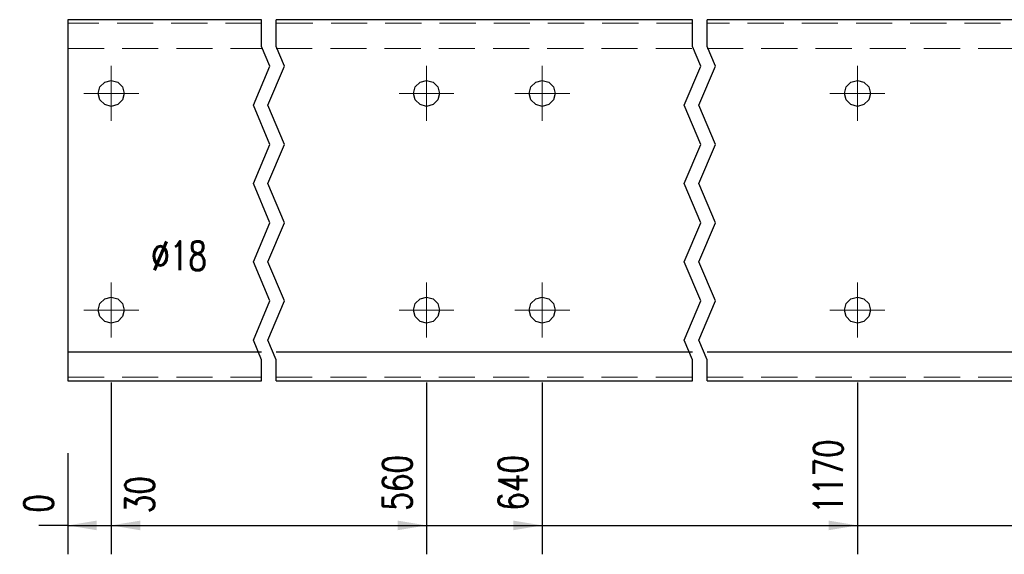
# Model space of a CAD drawing. Header units: millimetres. Extents: x -136 to 717, y 10101 to 10771.
# Tile 27 of 39: x 277 to 345, y 10430 to 10467. Entities that reach past the tile are written whole.
import ezdxf

# ---------------------------------------------------------------- set-up
doc = ezdxf.new("R2010")
doc.units = ezdxf.units.MM
doc.header["$LTSCALE"] = 10
doc.linetypes.add('HIDDEN', pattern=[0.375, 0.25, -0.125])
doc.linetypes.add('MITTE', pattern=[2, 1.25, -0.25, 0.25, -0.25])
doc.layers.get('Defpoints').update_dxf_attribs({"color": 1})
for name, color, linetype, lineweight in [('PS_Bolt', 4, 'Continuous', 13), ('PS_DIM', 4, 'Continuous', 13), ('PS_Hidden', 2, 'HIDDEN', 9), ('PS_Mid', 5, 'MITTE', 15), ('PS_Shape', 161, 'Continuous', 30), ('PS_SOLID', 7, 'Continuous', 30)]:
    doc.layers.add(name, color=color, linetype=linetype, lineweight=lineweight)
doc.styles.add('simplex', font='simplex.shx', dxfattribs={"width": 0.75})
doc.dimstyles.new('1_10_GŁ_DS1-LS10', dxfattribs={"dimtxt": 2, "dimasz": 2, "dimexe": 2, "dimexo": 5, "dimgap": 1, "dimtad": 1, "dimjust": 4, "dimdec": 0, "dimlfac": 10, "dimtxsty": 'simplex', "dimblk1": 'NONE', "dimsah": 1, "dimcen": 2, "dimclrd": 256, "dimclre": 256, "dimclrt": 3, "dimadec": 1, "dimazin": 0, "dimtfac": 1, "dimtdec": 0, "dimtmove": 2, "dimatfit": 3, "dimfxl": 1, "dimarcsym": 0})

# ---------------------------------------------------------------- blocks, each defined once
blk = doc.blocks.new('*D235')
at = {"layer": 'Defpoints', "color": 0, "transparency": 16777216}
for p in [(280.364, 10441.766), (280.364, 10441.766), (280.364, 10431.766)]:
    blk.add_point(p, dxfattribs=at)
at = {"layer": 'PS_DIM', "lineweight": -2, "transparency": 16777216}
for p, q in [((280.364, 10436.766), (280.364, 10429.766)), ((280.364, 10436.766), (280.364, 10429.766)), ((280.364, 10431.766), (278.364, 10431.766)), ((280.364, 10431.766), (280.364, 10431.766)), ((282.364, 10431.766), (284.364, 10431.766))]:
    blk.add_line(p, q, dxfattribs=at)
at = {"layer": 'PS_DIM', "transparency": 16777216}
blk.add_solid([(282.364, 10432.099), (282.364, 10431.433), (280.364, 10431.766)], dxfattribs=at)
at = {"layer": 'PS_DIM', "color": 3, "transparency": 16777216, "insert": (278.344, 10433.286), "char_height": 2, "attachment_point": 5, "rotation": 90, "style": 'simplex'}
blk.add_mtext('0', dxfattribs=at)
blk = doc.blocks.new('_None')
blk = doc.blocks.new('*D236')
at = {"layer": 'Defpoints', "color": 0, "transparency": 16777216}
for p in [(283.364, 10446.666), (280.364, 10441.766), (283.364, 10431.766)]:
    blk.add_point(p, dxfattribs=at)
at = {"layer": 'PS_DIM', "lineweight": -2, "transparency": 16777216}
for p, q in [((283.364, 10441.666), (283.364, 10429.766)), ((280.364, 10436.766), (280.364, 10429.766)), ((280.364, 10431.766), (278.364, 10431.766)), ((280.364, 10431.766), (283.364, 10431.766)), ((285.364, 10431.766), (287.364, 10431.766))]:
    blk.add_line(p, q, dxfattribs=at)
at = {"layer": 'PS_DIM', "transparency": 16777216}
blk.add_solid([(285.364, 10432.099), (285.364, 10431.433), (283.364, 10431.766)], dxfattribs=at)
at = {"layer": 'PS_DIM', "color": 3, "transparency": 16777216, "insert": (285.335, 10433.893), "char_height": 2, "attachment_point": 5, "rotation": 90, "style": 'simplex'}
blk.add_mtext('30', dxfattribs=at)
blk = doc.blocks.new('*D237')
at = {"layer": 'Defpoints', "color": 0, "transparency": 16777216}
for p in [(305.164, 10446.666), (280.364, 10441.766), (305.164, 10431.766)]:
    blk.add_point(p, dxfattribs=at)
at = {"layer": 'PS_DIM', "lineweight": -2, "transparency": 16777216}
for p, q in [((305.164, 10441.666), (305.164, 10429.766)), ((280.364, 10436.766), (280.364, 10429.766)), ((280.364, 10431.766), (303.164, 10431.766))]:
    blk.add_line(p, q, dxfattribs=at)
at = {"layer": 'PS_DIM', "transparency": 16777216}
blk.add_solid([(303.164, 10432.099), (303.164, 10431.433), (305.164, 10431.766)], dxfattribs=at)
at = {"layer": 'PS_DIM', "color": 3, "transparency": 16777216, "insert": (303.144, 10434.715), "char_height": 2, "attachment_point": 5, "rotation": 90, "style": 'simplex'}
blk.add_mtext('560', dxfattribs=at)
blk = doc.blocks.new('*D238')
at = {"layer": 'Defpoints', "color": 0, "transparency": 16777216}
for p in [(313.164, 10446.666), (280.364, 10441.766), (313.164, 10431.766)]:
    blk.add_point(p, dxfattribs=at)
at = {"layer": 'PS_DIM', "lineweight": -2, "transparency": 16777216}
for p, q in [((313.164, 10441.666), (313.164, 10429.766)), ((280.364, 10436.766), (280.364, 10429.766)), ((280.364, 10431.766), (311.164, 10431.766))]:
    blk.add_line(p, q, dxfattribs=at)
at = {"layer": 'PS_DIM', "transparency": 16777216}
blk.add_solid([(311.164, 10432.099), (311.164, 10431.433), (313.164, 10431.766)], dxfattribs=at)
at = {"layer": 'PS_DIM', "color": 3, "transparency": 16777216, "insert": (311.144, 10434.715), "char_height": 2, "attachment_point": 5, "rotation": 90, "style": 'simplex'}
blk.add_mtext('640', dxfattribs=at)
blk = doc.blocks.new('*D239')
at = {"layer": 'Defpoints', "color": 0, "transparency": 16777216}
for p in [(334.964, 10446.666), (280.364, 10441.766), (334.964, 10431.766)]:
    blk.add_point(p, dxfattribs=at)
at = {"layer": 'PS_DIM', "lineweight": -2, "transparency": 16777216}
for p, q in [((334.964, 10441.666), (334.964, 10429.766)), ((280.364, 10436.766), (280.364, 10429.766)), ((280.364, 10431.766), (332.964, 10431.766))]:
    blk.add_line(p, q, dxfattribs=at)
at = {"layer": 'PS_DIM', "transparency": 16777216}
blk.add_solid([(332.964, 10432.099), (332.964, 10431.433), (334.964, 10431.766)], dxfattribs=at)
at = {"layer": 'PS_DIM', "color": 3, "transparency": 16777216, "insert": (332.944, 10435.143), "char_height": 2, "attachment_point": 5, "rotation": 90, "style": 'simplex'}
blk.add_mtext('1170', dxfattribs=at)
blk = doc.blocks.new('*D240')
at = {"layer": 'Defpoints', "color": 0, "transparency": 16777216}
for p in [(371.964, 10446.666), (280.364, 10441.766), (371.964, 10431.766)]:
    blk.add_point(p, dxfattribs=at)
at = {"layer": 'PS_DIM', "lineweight": -2, "transparency": 16777216}
for p, q in [((371.964, 10441.666), (371.964, 10429.766)), ((280.364, 10436.766), (280.364, 10429.766)), ((280.364, 10431.766), (369.964, 10431.766))]:
    blk.add_line(p, q, dxfattribs=at)
at = {"layer": 'PS_DIM', "transparency": 16777216}
blk.add_solid([(369.964, 10432.099), (369.964, 10431.433), (371.964, 10431.766)], dxfattribs=at)
at = {"layer": 'PS_DIM', "color": 3, "transparency": 16777216, "insert": (369.944, 10435.286), "char_height": 2, "attachment_point": 5, "rotation": 90, "style": 'simplex'}
blk.add_mtext('1540', dxfattribs=at)
blk = doc.blocks.new('*D241')
at = {"layer": 'Defpoints', "color": 0, "transparency": 16777216}
for p in [(393.764, 10446.666), (280.364, 10441.766), (393.764, 10431.766)]:
    blk.add_point(p, dxfattribs=at)
at = {"layer": 'PS_DIM', "lineweight": -2, "transparency": 16777216}
for p, q in [((393.764, 10441.666), (393.764, 10429.766)), ((280.364, 10436.766), (280.364, 10429.766)), ((280.364, 10431.766), (391.764, 10431.766))]:
    blk.add_line(p, q, dxfattribs=at)
at = {"layer": 'PS_DIM', "transparency": 16777216}
blk.add_solid([(391.764, 10432.099), (391.764, 10431.433), (393.764, 10431.766)], dxfattribs=at)
at = {"layer": 'PS_DIM', "color": 3, "transparency": 16777216, "insert": (391.744, 10435.429), "char_height": 2, "attachment_point": 5, "rotation": 90, "style": 'simplex'}
blk.add_mtext('2460', dxfattribs=at)
blk = doc.blocks.new('*D242')
at = {"layer": 'Defpoints', "color": 0, "transparency": 16777216}
for p in [(415.564, 10446.666), (280.364, 10441.766), (415.564, 10431.766)]:
    blk.add_point(p, dxfattribs=at)
at = {"layer": 'PS_DIM', "lineweight": -2, "transparency": 16777216}
for p, q in [((415.564, 10441.666), (415.564, 10429.766)), ((280.364, 10436.766), (280.364, 10429.766)), ((280.364, 10431.766), (413.564, 10431.766))]:
    blk.add_line(p, q, dxfattribs=at)
at = {"layer": 'PS_DIM', "transparency": 16777216}
blk.add_solid([(413.564, 10432.099), (413.564, 10431.433), (415.564, 10431.766)], dxfattribs=at)
at = {"layer": 'PS_DIM', "color": 3, "transparency": 16777216, "insert": (413.544, 10435.429), "char_height": 2, "attachment_point": 5, "rotation": 90, "style": 'simplex'}
blk.add_mtext('3350', dxfattribs=at)
blk = doc.blocks.new('*D243')
at = {"layer": 'Defpoints', "color": 0, "transparency": 16777216}
for p in [(437.364, 10446.666), (280.364, 10441.766), (437.364, 10431.766)]:
    blk.add_point(p, dxfattribs=at)
at = {"layer": 'PS_DIM', "lineweight": -2, "transparency": 16777216}
for p, q in [((437.364, 10441.666), (437.364, 10429.766)), ((280.364, 10436.766), (280.364, 10429.766)), ((280.364, 10431.766), (435.364, 10431.766))]:
    blk.add_line(p, q, dxfattribs=at)
at = {"layer": 'PS_DIM', "transparency": 16777216}
blk.add_solid([(435.364, 10432.099), (435.364, 10431.433), (437.364, 10431.766)], dxfattribs=at)
at = {"layer": 'PS_DIM', "color": 3, "transparency": 16777216, "insert": (435.344, 10435.429), "char_height": 2, "attachment_point": 5, "rotation": 90, "style": 'simplex'}
blk.add_mtext('4540', dxfattribs=at)
blk = doc.blocks.new('*D244')
at = {"layer": 'Defpoints', "color": 0, "transparency": 16777216}
for p in [(459.164, 10446.666), (280.364, 10441.766), (459.164, 10431.766)]:
    blk.add_point(p, dxfattribs=at)
at = {"layer": 'PS_DIM', "lineweight": -2, "transparency": 16777216}
for p, q in [((459.164, 10441.666), (459.164, 10429.766)), ((280.364, 10436.766), (280.364, 10429.766)), ((280.364, 10431.766), (457.164, 10431.766))]:
    blk.add_line(p, q, dxfattribs=at)
at = {"layer": 'PS_DIM', "transparency": 16777216}
blk.add_solid([(457.164, 10432.099), (457.164, 10431.433), (459.164, 10431.766)], dxfattribs=at)
at = {"layer": 'PS_DIM', "color": 3, "transparency": 16777216, "insert": (457.144, 10435.429), "char_height": 2, "attachment_point": 5, "rotation": 90, "style": 'simplex'}
blk.add_mtext('5250', dxfattribs=at)
blk = doc.blocks.new('*D245')
at = {"layer": 'Defpoints', "color": 0, "transparency": 16777216}
for p in [(480.164, 10446.666), (280.364, 10441.766), (480.164, 10431.766)]:
    blk.add_point(p, dxfattribs=at)
at = {"layer": 'PS_DIM', "lineweight": -2, "transparency": 16777216}
for p, q in [((480.164, 10441.666), (480.164, 10429.766)), ((280.364, 10436.766), (280.364, 10429.766)), ((280.364, 10431.766), (478.164, 10431.766))]:
    blk.add_line(p, q, dxfattribs=at)
at = {"layer": 'PS_DIM', "transparency": 16777216}
blk.add_solid([(478.164, 10432.099), (478.164, 10431.433), (480.164, 10431.766)], dxfattribs=at)
at = {"layer": 'PS_DIM', "color": 3, "transparency": 16777216, "insert": (478.144, 10435.429), "char_height": 2, "attachment_point": 5, "rotation": 90, "style": 'simplex'}
blk.add_mtext('5460', dxfattribs=at)
blk = doc.blocks.new('*D246')
at = {"layer": 'Defpoints', "color": 0, "transparency": 16777216}
for p in [(501.964, 10446.666), (280.364, 10441.766), (501.964, 10431.766)]:
    blk.add_point(p, dxfattribs=at)
at = {"layer": 'PS_DIM', "lineweight": -2, "transparency": 16777216}
for p, q in [((501.964, 10441.666), (501.964, 10429.766)), ((280.364, 10436.766), (280.364, 10429.766)), ((280.364, 10431.766), (499.964, 10431.766))]:
    blk.add_line(p, q, dxfattribs=at)
at = {"layer": 'PS_DIM', "transparency": 16777216}
blk.add_solid([(499.964, 10432.099), (499.964, 10431.433), (501.964, 10431.766)], dxfattribs=at)
at = {"layer": 'PS_DIM', "color": 3, "transparency": 16777216, "insert": (499.944, 10435.429), "char_height": 2, "attachment_point": 5, "rotation": 90, "style": 'simplex'}
blk.add_mtext('6060', dxfattribs=at)
blk = doc.blocks.new('*D247')
at = {"layer": 'Defpoints', "color": 0, "transparency": 16777216}
for p in [(509.964, 10446.666), (280.364, 10441.766), (509.964, 10431.766)]:
    blk.add_point(p, dxfattribs=at)
at = {"layer": 'PS_DIM', "lineweight": -2, "transparency": 16777216}
for p, q in [((509.964, 10441.666), (509.964, 10429.766)), ((280.364, 10436.766), (280.364, 10429.766)), ((280.364, 10431.766), (507.964, 10431.766))]:
    blk.add_line(p, q, dxfattribs=at)
at = {"layer": 'PS_DIM', "transparency": 16777216}
blk.add_solid([(507.964, 10432.099), (507.964, 10431.433), (509.964, 10431.766)], dxfattribs=at)
at = {"layer": 'PS_DIM', "color": 3, "transparency": 16777216, "insert": (507.944, 10435.286), "char_height": 2, "attachment_point": 5, "rotation": 90, "style": 'simplex'}
blk.add_mtext('6140', dxfattribs=at)
blk = doc.blocks.new('*D248')
at = {"layer": 'Defpoints', "color": 0, "transparency": 16777216}
for p in [(531.764, 10446.666), (280.364, 10441.766), (531.764, 10431.766)]:
    blk.add_point(p, dxfattribs=at)
at = {"layer": 'PS_DIM', "lineweight": -2, "transparency": 16777216}
for p, q in [((531.764, 10441.666), (531.764, 10429.766)), ((280.364, 10436.766), (280.364, 10429.766)), ((280.364, 10431.766), (529.764, 10431.766))]:
    blk.add_line(p, q, dxfattribs=at)
at = {"layer": 'PS_DIM', "transparency": 16777216}
blk.add_solid([(529.764, 10432.099), (529.764, 10431.433), (531.764, 10431.766)], dxfattribs=at)
at = {"layer": 'PS_DIM', "color": 3, "transparency": 16777216, "insert": (529.744, 10435.429), "char_height": 2, "attachment_point": 5, "rotation": 90, "style": 'simplex'}
blk.add_mtext('6790', dxfattribs=at)
blk = doc.blocks.new('*D249')
at = {"layer": 'Defpoints', "color": 0, "transparency": 16777216}
for p in [(280.364, 10441.766), (534.764, 10441.766), (534.764, 10431.766)]:
    blk.add_point(p, dxfattribs=at)
at = {"layer": 'PS_DIM', "lineweight": -2, "transparency": 16777216}
for p, q in [((280.364, 10436.766), (280.364, 10429.766)), ((534.764, 10436.766), (534.764, 10429.766)), ((280.364, 10431.766), (532.764, 10431.766))]:
    blk.add_line(p, q, dxfattribs=at)
at = {"layer": 'PS_DIM', "transparency": 16777216}
blk.add_solid([(532.764, 10432.099), (532.764, 10431.433), (534.764, 10431.766)], dxfattribs=at)
at = {"layer": 'PS_DIM', "color": 3, "transparency": 16777216, "insert": (533.229, 10435.494), "char_height": 2, "attachment_point": 5, "rotation": 90, "style": 'simplex'}
blk.add_mtext('6820', dxfattribs=at)
blk = doc.blocks.new('*X566')
at = {"color": 1}
for p, q in [((293.764, 10464.909), (293.764, 10466.766)), ((294.764, 10464.909), (294.764, 10466.766)), ((323.564, 10464.909), (323.564, 10466.766)), ((324.564, 10464.909), (324.564, 10466.766)), ((294.337, 10463.554), (293.764, 10464.909)), ((295.337, 10463.554), (294.764, 10464.909)), ((324.137, 10463.554), (323.564, 10464.909)), ((325.137, 10463.554), (324.564, 10464.909)), ((293.192, 10460.845), (294.337, 10463.554)), ((294.192, 10460.845), (295.337, 10463.554)), ((322.992, 10460.845), (324.137, 10463.554)), ((323.992, 10460.845), (325.137, 10463.554)), ((294.337, 10458.136), (293.192, 10460.845)), ((295.337, 10458.136), (294.192, 10460.845)), ((324.137, 10458.136), (322.992, 10460.845)), ((325.137, 10458.136), (323.992, 10460.845)), ((293.192, 10455.427), (294.337, 10458.136)), ((294.192, 10455.427), (295.337, 10458.136)), ((322.992, 10455.427), (324.137, 10458.136)), ((323.992, 10455.427), (325.137, 10458.136)), ((294.337, 10452.718), (293.192, 10455.427)), ((295.337, 10452.718), (294.192, 10455.427)), ((324.137, 10452.718), (322.992, 10455.427)), ((325.137, 10452.718), (323.992, 10455.427)), ((293.192, 10450.009), (294.337, 10452.718)), ((294.192, 10450.009), (295.337, 10452.718)), ((322.992, 10450.009), (324.137, 10452.718)), ((323.992, 10450.009), (325.137, 10452.718)), ((294.337, 10447.3), (293.192, 10450.009)), ((295.337, 10447.3), (294.192, 10450.009)), ((324.137, 10447.3), (322.992, 10450.009)), ((325.137, 10447.3), (323.992, 10450.009)), ((293.192, 10444.591), (294.337, 10447.3)), ((294.192, 10444.591), (295.337, 10447.3)), ((322.992, 10444.591), (324.137, 10447.3)), ((323.992, 10444.591), (325.137, 10447.3)), ((293.764, 10443.237), (293.192, 10444.591)), ((294.764, 10443.237), (294.192, 10444.591)), ((323.564, 10443.237), (322.992, 10444.591)), ((324.564, 10443.237), (323.992, 10444.591)), ((293.764, 10441.766), (293.764, 10443.237)), ((294.764, 10441.766), (294.764, 10443.237)), ((323.564, 10441.766), (323.564, 10443.237)), ((324.564, 10441.766), (324.564, 10443.237))]:
    blk.add_line(p, q, dxfattribs=at)
at = {"layer": 'PS_Hidden', "color": 2, "linetype": 'HIDDEN'}
for p, q in [((293.764, 10466.516), (280.364, 10466.516)), ((323.564, 10466.516), (294.764, 10466.516)), ((382.364, 10466.516), (324.564, 10466.516)), ((280.364, 10464.766), (293.764, 10464.766)), ((294.764, 10464.766), (323.564, 10464.766)), ((324.564, 10464.766), (382.364, 10464.766)), ((280.364, 10442.016), (293.764, 10442.016)), ((294.764, 10442.016), (323.564, 10442.016)), ((324.564, 10442.016), (382.364, 10442.016))]:
    blk.add_line(p, q, dxfattribs=at)
at = {"layer": 'PS_Mid', "color": 5, "linetype": 'MITTE'}
for p, q in [((283.364, 10463.566), (283.364, 10459.766)), ((305.164, 10463.566), (305.164, 10459.766)), ((313.164, 10463.566), (313.164, 10459.766)), ((334.964, 10463.566), (334.964, 10459.766)), ((285.264, 10461.666), (281.464, 10461.666)), ((307.064, 10461.666), (303.264, 10461.666)), ((315.064, 10461.666), (311.264, 10461.666)), ((336.864, 10461.666), (333.064, 10461.666)), ((283.364, 10448.566), (283.364, 10444.766)), ((305.164, 10448.566), (305.164, 10444.766)), ((313.164, 10448.566), (313.164, 10444.766)), ((334.964, 10448.566), (334.964, 10444.766)), ((285.264, 10446.666), (281.464, 10446.666)), ((307.064, 10446.666), (303.264, 10446.666)), ((315.064, 10446.666), (311.264, 10446.666)), ((336.864, 10446.666), (333.064, 10446.666))]:
    blk.add_line(p, q, dxfattribs=at)
at = {"layer": 'PS_SOLID', "color": 7, "linetype": 'Continuous'}
for p, q in [((283.364, 10466.766), (280.364, 10466.766)), ((280.364, 10466.766), (280.364, 10443.766)), ((293.764, 10466.766), (283.364, 10466.766)), ((305.164, 10466.766), (294.764, 10466.766)), ((313.164, 10466.766), (305.164, 10466.766)), ((323.564, 10466.766), (313.164, 10466.766)), ((334.964, 10466.766), (324.564, 10466.766)), ((371.964, 10466.766), (334.964, 10466.766)), ((282.585, 10462.116), (282.914, 10462.445)), ((282.914, 10462.445), (283.364, 10462.566)), ((283.364, 10462.566), (283.814, 10462.445)), ((283.814, 10462.445), (284.144, 10462.116)), ((304.385, 10462.116), (304.714, 10462.445)), ((304.714, 10462.445), (305.164, 10462.566)), ((305.164, 10462.566), (305.614, 10462.445)), ((305.614, 10462.445), (305.944, 10462.116)), ((312.385, 10462.116), (312.714, 10462.445)), ((312.714, 10462.445), (313.164, 10462.566)), ((313.164, 10462.566), (313.614, 10462.445)), ((313.614, 10462.445), (313.944, 10462.116)), ((334.185, 10462.116), (334.514, 10462.445)), ((334.514, 10462.445), (334.964, 10462.566)), ((334.964, 10462.566), (335.414, 10462.445)), ((335.414, 10462.445), (335.744, 10462.116)), ((282.464, 10461.666), (282.585, 10462.116)), ((282.585, 10461.216), (282.464, 10461.666)), ((284.144, 10462.116), (284.264, 10461.666)), ((284.264, 10461.666), (284.144, 10461.216)), ((304.264, 10461.666), (304.385, 10462.116)), ((304.385, 10461.216), (304.264, 10461.666)), ((305.944, 10462.116), (306.064, 10461.666)), ((306.064, 10461.666), (305.944, 10461.216)), ((312.264, 10461.666), (312.385, 10462.116)), ((312.385, 10461.216), (312.264, 10461.666)), ((313.944, 10462.116), (314.064, 10461.666)), ((314.064, 10461.666), (313.944, 10461.216)), ((334.064, 10461.666), (334.185, 10462.116)), ((334.185, 10461.216), (334.064, 10461.666)), ((335.744, 10462.116), (335.864, 10461.666)), ((335.864, 10461.666), (335.744, 10461.216)), ((282.914, 10460.887), (282.585, 10461.216)), ((283.364, 10460.766), (282.914, 10460.887)), ((283.814, 10460.887), (283.364, 10460.766)), ((284.144, 10461.216), (283.814, 10460.887)), ((304.714, 10460.887), (304.385, 10461.216)), ((305.164, 10460.766), (304.714, 10460.887)), ((305.614, 10460.887), (305.164, 10460.766)), ((305.944, 10461.216), (305.614, 10460.887)), ((312.714, 10460.887), (312.385, 10461.216)), ((313.164, 10460.766), (312.714, 10460.887)), ((313.614, 10460.887), (313.164, 10460.766)), ((313.944, 10461.216), (313.614, 10460.887)), ((334.514, 10460.887), (334.185, 10461.216)), ((334.964, 10460.766), (334.514, 10460.887)), ((335.414, 10460.887), (334.964, 10460.766)), ((335.744, 10461.216), (335.414, 10460.887)), ((282.585, 10447.116), (282.914, 10447.445)), ((282.914, 10447.445), (283.364, 10447.566)), ((283.364, 10447.566), (283.814, 10447.445)), ((283.814, 10447.445), (284.144, 10447.116)), ((304.385, 10447.116), (304.714, 10447.445)), ((304.714, 10447.445), (305.164, 10447.566)), ((305.164, 10447.566), (305.614, 10447.445)), ((305.614, 10447.445), (305.944, 10447.116)), ((312.385, 10447.116), (312.714, 10447.445)), ((312.714, 10447.445), (313.164, 10447.566)), ((313.164, 10447.566), (313.614, 10447.445)), ((313.614, 10447.445), (313.944, 10447.116)), ((334.185, 10447.116), (334.514, 10447.445)), ((334.514, 10447.445), (334.964, 10447.566)), ((334.964, 10447.566), (335.414, 10447.445)), ((335.414, 10447.445), (335.744, 10447.116)), ((282.464, 10446.666), (282.585, 10447.116)), ((282.585, 10446.216), (282.464, 10446.666)), ((284.144, 10447.116), (284.264, 10446.666)), ((284.264, 10446.666), (284.144, 10446.216)), ((304.264, 10446.666), (304.385, 10447.116)), ((304.385, 10446.216), (304.264, 10446.666)), ((305.944, 10447.116), (306.064, 10446.666)), ((306.064, 10446.666), (305.944, 10446.216)), ((312.264, 10446.666), (312.385, 10447.116)), ((312.385, 10446.216), (312.264, 10446.666)), ((313.944, 10447.116), (314.064, 10446.666)), ((314.064, 10446.666), (313.944, 10446.216)), ((334.064, 10446.666), (334.185, 10447.116)), ((334.185, 10446.216), (334.064, 10446.666)), ((335.744, 10447.116), (335.864, 10446.666)), ((335.864, 10446.666), (335.744, 10446.216)), ((282.914, 10445.887), (282.585, 10446.216)), ((284.144, 10446.216), (283.814, 10445.887)), ((304.714, 10445.887), (304.385, 10446.216)), ((305.944, 10446.216), (305.614, 10445.887)), ((312.714, 10445.887), (312.385, 10446.216)), ((313.944, 10446.216), (313.614, 10445.887)), ((334.514, 10445.887), (334.185, 10446.216)), ((335.744, 10446.216), (335.414, 10445.887)), ((283.364, 10445.766), (282.914, 10445.887)), ((283.814, 10445.887), (283.364, 10445.766)), ((305.164, 10445.766), (304.714, 10445.887)), ((305.614, 10445.887), (305.164, 10445.766)), ((313.164, 10445.766), (312.714, 10445.887)), ((313.614, 10445.887), (313.164, 10445.766)), ((334.964, 10445.766), (334.514, 10445.887)), ((335.414, 10445.887), (334.964, 10445.766)), ((293.764, 10443.766), (280.364, 10443.766)), ((280.364, 10443.766), (280.364, 10441.766)), ((323.564, 10443.766), (294.764, 10443.766)), ((382.364, 10443.766), (324.564, 10443.766)), ((280.364, 10441.766), (293.764, 10441.766)), ((294.764, 10441.766), (323.564, 10441.766)), ((324.564, 10441.766), (382.364, 10441.766))]:
    blk.add_line(p, q, dxfattribs=at)
blk = doc.blocks.new('*X568')
at = {"color": 3, "linetype": 'Continuous'}
blk.add_line((334.964, 10446.666), (334.964, 10446.666), dxfattribs=at)
blk.add_line((334.964, 10446.666), (334.964, 10446.666), dxfattribs=at)
blk.add_line((334.964, 10446.666), (334.964, 10446.666), dxfattribs=at)
blk.add_line((334.964, 10446.666), (334.964, 10446.666), dxfattribs=at)
blk.add_line((334.964, 10446.666), (334.964, 10446.666), dxfattribs=at)
blk = doc.blocks.new('*X569')
at = {"color": 3, "linetype": 'Continuous'}
blk.add_line((334.964, 10461.666), (334.964, 10461.666), dxfattribs=at)
blk.add_line((334.964, 10461.666), (334.964, 10461.666), dxfattribs=at)
blk.add_line((334.964, 10461.666), (334.964, 10461.666), dxfattribs=at)
blk.add_line((334.964, 10461.666), (334.964, 10461.666), dxfattribs=at)
blk.add_line((334.964, 10461.666), (334.964, 10461.666), dxfattribs=at)
blk = doc.blocks.new('*X571')
at = {"color": 3, "linetype": 'Continuous'}
blk.add_line((283.364, 10446.666), (283.364, 10446.666), dxfattribs=at)
blk.add_line((283.364, 10446.666), (283.364, 10446.666), dxfattribs=at)
blk.add_line((283.364, 10446.666), (283.364, 10446.666), dxfattribs=at)
blk.add_line((283.364, 10446.666), (283.364, 10446.666), dxfattribs=at)
blk.add_line((283.364, 10446.666), (283.364, 10446.666), dxfattribs=at)
blk = doc.blocks.new('*X572')
at = {"color": 3, "linetype": 'Continuous'}
blk.add_line((283.364, 10461.666), (283.364, 10461.666), dxfattribs=at)
blk.add_line((283.364, 10461.666), (283.364, 10461.666), dxfattribs=at)
blk.add_line((283.364, 10461.666), (283.364, 10461.666), dxfattribs=at)
blk.add_line((283.364, 10461.666), (283.364, 10461.666), dxfattribs=at)
blk.add_line((283.364, 10461.666), (283.364, 10461.666), dxfattribs=at)

msp = doc.modelspace()

# ---------------------------------------------------------------- block references
at = {"layer": 'PS_Bolt', "color": 3}
for name in ['*X572', '*X569', '*X571', '*X568']:
    msp.add_blockref(name, (0, 0), dxfattribs=at)
at = {"layer": 'PS_Shape', "color": 2}
msp.add_blockref('*X566', (0, 0), dxfattribs=at)

# ---------------------------------------------------------------- texts
at = {"layer": 'PS_DIM', "insert": (286.122, 10449.424), "char_height": 2, "attachment_point": 7, "style": 'simplex'}
msp.add_mtext('\\A1;%%c18', dxfattribs=at)

# ---------------------------------------------------------------- dimensions: what is measured, and where the dimension line sits
at = {"layer": 'PS_DIM'}
for base, p1, p2, picture, middle in [((283.364, 10431.766), (280.364, 10441.766), (283.364, 10446.666), '*D236', (285.335, 10433.893)), ((280.3644, 10431.7661), (280.3643, 10441.7661), (280.3644, 10441.7661), '*D235', (278.3444, 10433.2861))]:
    dim = msp.add_linear_dim(base=base, p1=p1, p2=p2, dimstyle='1_10_GŁ_DS1-LS10', dxfattribs=at)
    dim.commit()
    dim.dimension.update_dxf_attribs({"geometry": picture, "text_midpoint": middle, "dimtype": 128, "text_rotation": 90})
for base, p2, text, picture, middle in [((305.164, 10431.766), (305.164, 10446.666), '560', '*D237', (303.144, 10434.715)), ((313.164, 10431.766), (313.164, 10446.666), '640', '*D238', (311.144, 10434.715)), ((334.964, 10431.766), (334.964, 10446.666), '1170', '*D239', (332.944, 10435.143)), ((371.964, 10431.766), (371.964, 10446.666), '1540', '*D240', (369.944, 10435.286)), ((393.764, 10431.766), (393.764, 10446.666), '2460', '*D241', (391.744, 10435.429)), ((415.564, 10431.766), (415.564, 10446.666), '3350', '*D242', (413.544, 10435.429)), ((437.364, 10431.766), (437.364, 10446.666), '4540', '*D243', (435.344, 10435.429)), ((459.164, 10431.766), (459.164, 10446.666), '5250', '*D244', (457.144, 10435.429)), ((480.164, 10431.766), (480.164, 10446.666), '5460', '*D245', (478.144, 10435.429)), ((501.964, 10431.766), (501.964, 10446.666), '6060', '*D246', (499.944, 10435.429)), ((509.964, 10431.766), (509.964, 10446.666), '6140', '*D247', (507.944, 10435.286)), ((531.764, 10431.766), (531.764, 10446.666), '6790', '*D248', (529.744, 10435.429)), ((534.764, 10431.766), (534.764, 10441.766), '6820', '*D249', (533.229, 10435.494))]:
    dim = msp.add_linear_dim(base=base, p1=(280.364, 10441.766), p2=p2, text=text, dimstyle='1_10_GŁ_DS1-LS10', dxfattribs=at)
    dim.commit()
    dim.dimension.update_dxf_attribs({"geometry": picture, "text_midpoint": middle, "dimtype": 128, "text_rotation": 90})

doc.saveas('drawing.dxf')
